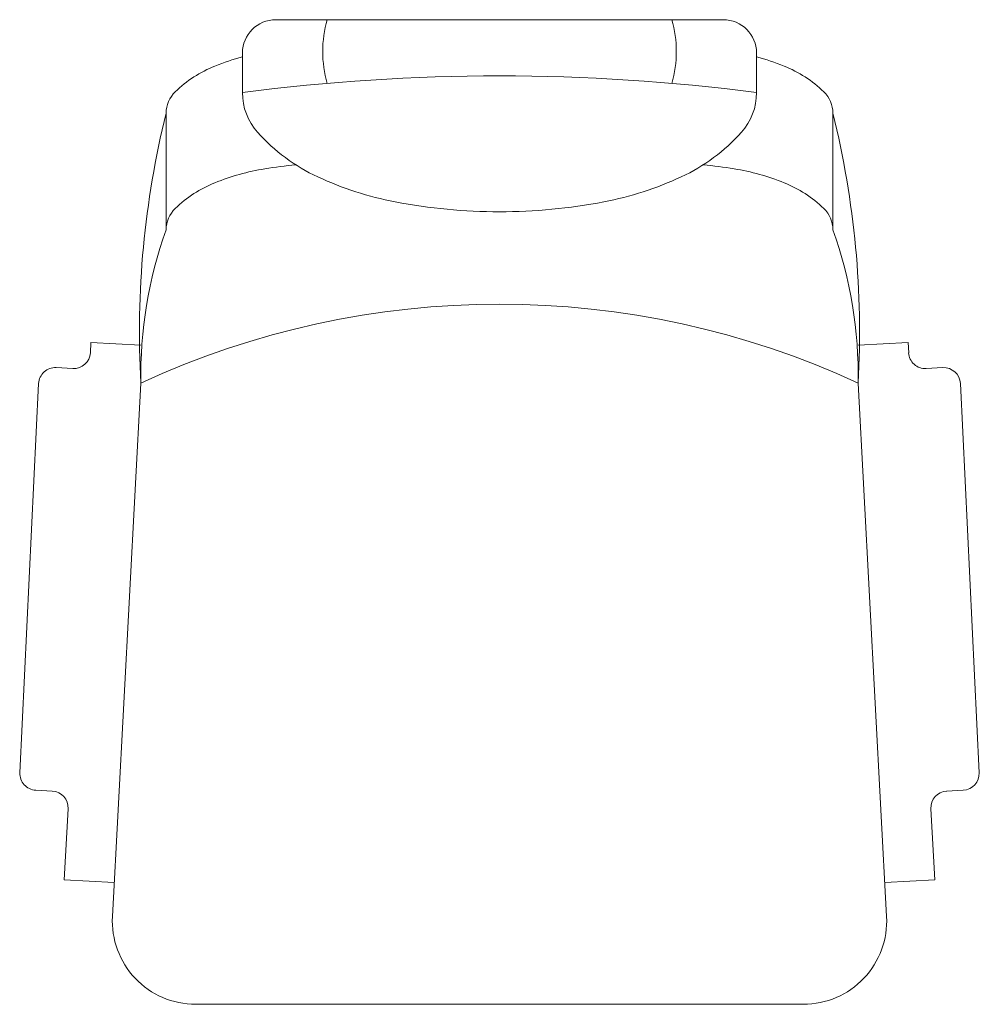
# Model space of a CAD drawing. Header units: inches. Extents: x 45159 to 108059, y -33626 to -17950.
# Tile 38 of 38: x 108001 to 108059, y -33626 to -33567. Entities that reach past the tile are written whole.
import ezdxf

# ---------------------------------------------------------------- set-up
doc = ezdxf.new("R2010")
doc.units = ezdxf.units.IN
doc.header["$MEASUREMENT"] = 0
doc.layers.add('p--meble wyp.', color=251, linetype='Continuous', lineweight=0)

# ---------------------------------------------------------------- blocks, each defined once
blk = doc.blocks.new('sof11_r')
for p, q in [((45.174, 39.106), (21.82, 37.984)), ((46.226, 38.16), (46.279, 37.161)), ((20.874, 36.932), (20.927, 35.933)), ((51.598, 36.443), (47.33, 36.216)), ((51.598, 36.443), (51.757, 33.447)), ((19.982, 34.882), (19.375, 34.85)), ((19.375, 34.85), (19.535, 31.854)), ((53.8, 33.556), (21.8, 31.854)), ((12.61, 30.336), (5.61, 30.336)), ((59.065, -7.891), (59.065, 28.563)), ((2, 25.758), (4.371, 25.758)), ((0, 23.758), (0, -3.086)), ((2, -5.086), (4.371, -5.086)), ((12.61, -9.664), (5.61, -9.664)), ((19.375, -14.178), (19.535, -11.182)), ((53.8, -12.884), (21.8, -11.182)), ((51.598, -15.771), (51.757, -12.775)), ((19.982, -14.21), (19.375, -14.178)), ((20.874, -16.26), (20.927, -15.262)), ((51.598, -15.771), (47.33, -15.544)), ((46.226, -17.488), (46.279, -16.49)), ((45.174, -18.434), (21.82, -17.312))]:
    blk.add_line(p, q)
for points in [[(2.234, 25.758, -0.030204), (2.781, 27.407, -0.097163), (4.323, 29.79, -0.203453), (5.61, 30.336, -0.203453)], [(8.708, 22.554, -0.01879), (8.945, 24.414, -0.054131), (9.781, 27.407, -0.097163), (11.323, 29.79, -0.203453), (12.61, 30.336, -0.203453)], [(4.371, -5.086, 0.184283), (6.754, -4.177, 0.102242), (9.429, -0.569, 0.061197), (10.929, 4.08, 0.047488), (11.524, 10.336, 0.047488), (10.929, 16.592, 0.061197), (9.429, 21.241, 0.102242), (6.754, 24.849, 0.184283), (4.371, 25.758, 0.184283)], [(8.708, -1.882, 0.01879), (8.945, -3.742, 0.054131), (9.781, -6.735, 0.097163), (11.323, -9.118, 0.203453), (12.61, -9.664, 0.203453)], [(2.234, -5.086, 0.030204), (2.781, -6.735, 0.097163), (4.323, -9.118, 0.203453), (5.61, -9.664, 0.203453)]]:
    blk.add_lwpolyline(points, format="xyb")
for centre, radius, start, end in [((45.227, 38.107), 1, 3.04478, 93.04478), ((21.873, 36.985), 1, 93.04478, 183.04478), ((47.277, 37.215), 1, 183.04478, 273.04478), ((19.929, 35.88), 1, 273.04478, 3.04478), ((54.065, 28.563), 5, 0, 93.04478), ((18.767, -22.91), 54.848, 86.83081, 103.88055), ((21.413, 5.612), 26.245, 89.1562, 109.59965), ((68.331, 10.336), 51.266, 155.1826, 204.8174), ((2, 23.758), 2, 90, 180), ((122.876, 10.336), 119.504, 172.58553, 187.41447), ((1.91, 14.049), 6.893, 73.91414, 106.08586), ((1.91, 6.623), 6.893, 253.91414, 286.08586), ((2, -3.086), 2, 180, 270), ((54.065, -7.891), 5, 266.95522, 0), ((18.767, 43.582), 54.848, 256.11945, 273.16919), ((21.413, 15.06), 26.245, 250.40035, 270.8438), ((19.929, -15.208), 1, 356.95522, 86.95522), ((47.277, -16.543), 1, 86.95522, 176.95522), ((21.873, -16.313), 1, 176.95522, 266.95522), ((45.227, -17.435), 1, 266.95522, 356.95522)]:
    blk.add_arc(centre, radius, start, end)

msp = doc.modelspace()

# ---------------------------------------------------------------- block references
at = {"layer": 'p--meble wyp.', "linetype": 'Continuous', "lineweight": 5, "rotation": 270.0000000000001}
msp.add_blockref('sof11_r', (108019.595, -33566.792), dxfattribs=at)

doc.saveas('drawing.dxf')
